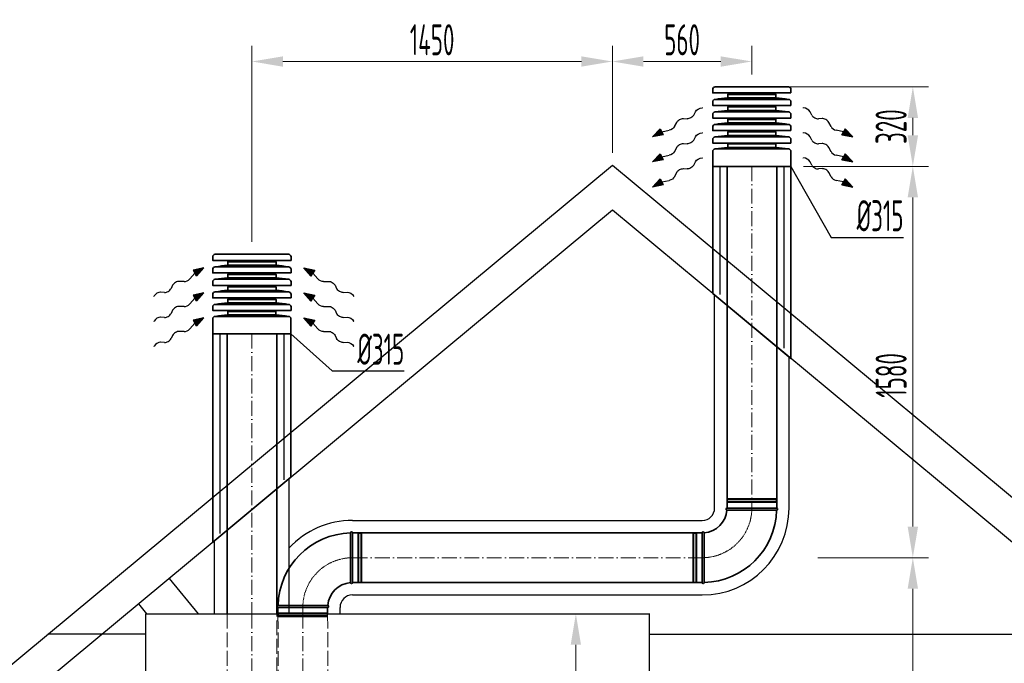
# Model space of a CAD drawing. Header units: millimetres. Extents: x 8221 to 89444, y -105166 to -5578.
# Tile 117 of 118: x 81647 to 85612, y -27688 to -25096. Entities that reach past the tile are written whole.
import ezdxf

# ---------------------------------------------------------------- set-up
doc = ezdxf.new("R2010")
doc.units = ezdxf.units.MM
for name, pattern in [('ACAD_ISO02W100', [15, 12, -3]), ('ACAD_ISO10W100', [18, 12, -3, 0, -3]), ('phl_thick', [0])]:
    doc.linetypes.add(name, pattern=pattern)
for name, color, linetype, lineweight in [('UT_KOTY - DIMENZE', 7, 'Continuous', 5), ('VZT_09 ODA (SÁNÍ) - OBRYS', 3, 'Continuous', 35), ('VZT_0C ODA (SÁNÍ)', 3, 'Continuous', 35), ('VZT_0D EHA (VÝFUK)', 14, 'Continuous', 35), ('VZT_10 ODA (SÁNÍ) - OSA', 3, 'ACAD_ISO10W100', 5), ('VZT_12 ODA (SÁNÍ) - SKRYTÉ', 3, 'ACAD_ISO02W100', 5), ('VZT_13 EHA (VÝFUK) - OBRYS', 14, 'Continuous', 35), ('VZT_14 EHA (VÝFUK) - OSA', 14, 'ACAD_ISO10W100', 5), ('VZT_30 DISTRIBUČNÍ PRVKY - OBRYS', 1, 'Continuous', 35), ('VZT_50 POPIS - OBECNE', 7, 'Continuous', 13), ('VZT_60_KOTY - DIMENZE', 7, 'Continuous', 5)]:
    doc.layers.add(name, color=color, linetype=linetype, lineweight=lineweight)
doc.layers.add('VZT_15 EHA (VÝFUK) - NETISK', color=8, linetype='ACAD_ISO02W100', lineweight=5, plot=False)
doc.layers.add('VZT_IZOLACE - TEPELNÁ', color=6, linetype='IZOLACE TEPELNA')
doc.styles.add('EVORA_125', font='isocp.shx', dxfattribs={"width": 0.6, "height": 125})
doc.styles.add('ISOCP 2.5', font='isocp.shx', dxfattribs={"width": 0.6, "height": 2.5})
doc.styles.get("Standard").update_dxf_attribs({"font": 'arial.ttf'})
doc.linetypes.add('IZOLACE', pattern='A,0.00254,-2.54,[134,ltypeshp.shx,S=2.54,R=0,X=-2.54,Y=0],-5.08,[134,ltypeshp.shx,S=2.54,R=180,X=2.54,Y=0],-2.54', length=10.16254)
doc.linetypes.add('IZOLACE TEPELNA', pattern='A,12.7,-1.5,["T",Standard,S=2.54,R=0,X=0,Y=-1.27],-3', length=17.2)

msp = doc.modelspace()

# ---------------------------------------------------------------- linework, layer by layer
at = {"color": 8}
for p, q in [((82247.9, -27347.1), (82365.5, -27488.6)), ((82124.9, -27449.3), (82157.5, -27488.6)), ((82154.6, -29888.6), (82154.6, -27488.6)), ((82154.6, -27488.6), (84183.5, -27488.6)), ((82711.5, -27488.6), (84184.3, -27488.6)), ((84183.5, -29888.6), (84183.5, -27488.6)), ((82154.6, -27570.8), (81759.5, -27570.8)), ((84183.5, -27570.8), (86088.4, -27570.8))]:
    msp.add_line(p, q, dxfattribs=at)
msp.add_lwpolyline([(78623.5, -30358.3), (78623.5, -30176.3), (84033.5, -25681.6), (89443.5, -30176.3), (89443.5, -30358.3), (84033.5, -25863.6), (78623.5, -30358.3)], dxfattribs=at)
at = {"layer": 'UT_KOTY - DIMENZE'}
for p, q in [((82581.5, -25990.8), (82581.5, -25201.7)), ((84033.5, -25631.6), (84033.5, -25201.7)), ((84033.5, -25631.6), (84033.5, -25201.7)), ((84595, -25316.6), (84595, -25201.7)), ((83908.5, -25264.2), (82706.5, -25264.2)), ((84470, -25264.2), (84158.5, -25264.2)), ((84645, -25366.6), (85305.9, -25366.6)), ((85243.4, -25561.6), (85243.4, -25491.6)), ((84802.5, -25686.6), (85305.9, -25686.6)), ((84860.4, -25686.6), (85305.9, -25686.6)), ((85243.4, -27137.8), (85243.4, -25811.6)), ((84860.4, -27262.8), (85305.9, -27262.8)), ((84860.4, -27262.8), (85305.9, -27262.8)), ((85243.4, -29763.6), (85243.4, -27387.8)), ((83480.7, -27488.6), (83948.8, -27488.6)), ((83886.3, -29763.6), (83886.3, -27613.6))]:
    msp.add_line(p, q, dxfattribs=at)
for points in [[(82706.5, -25243.4), (82706.5, -25285.1), (82581.5, -25264.2)], [(83908.5, -25243.4), (83908.5, -25285.1), (84033.5, -25264.2)], [(84158.5, -25243.4), (84158.5, -25285.1), (84033.5, -25264.2)], [(84470, -25243.4), (84470, -25285.1), (84595, -25264.2)], [(85222.6, -25491.6), (85264.3, -25491.6), (85243.4, -25366.6)], [(85222.6, -25561.6), (85264.3, -25561.6), (85243.4, -25686.6)], [(85222.6, -25811.6), (85264.3, -25811.6), (85243.4, -25686.6)], [(85222.6, -27137.8), (85264.3, -27137.8), (85243.4, -27262.8)], [(85222.6, -27387.8), (85264.3, -27387.8), (85243.4, -27262.8)], [(83865.5, -27613.6), (83907.2, -27613.6), (83886.3, -27488.6)]]:
    msp.add_solid(points, dxfattribs=at)
at = {"layer": 'VZT_09 ODA (SÁNÍ) - OBRYS'}
for points in [[(82481.5, -27488.6), (82481.5, -26360.8)], [(82681.5, -27488.6), (82681.5, -26360.8)]]:
    msp.add_lwpolyline(points, dxfattribs=at)
at = {"layer": 'VZT_0C ODA (SÁNÍ)'}
for p, q in [((82424, -26360.8), (82424, -27200.8)), ((82739, -26360.8), (82739, -26939.1)), ((82739, -26939.1), (82424, -27200.8))]:
    msp.add_line(p, q, dxfattribs=at)
at = {"layer": 'VZT_0D EHA (VÝFUK)'}
for p, q in [((84437.5, -25686.6), (84437.5, -26199.2)), ((84752.5, -25686.6), (84752.5, -26460.9)), ((84437.5, -26199.2), (84752.5, -26460.9))]:
    msp.add_line(p, q, dxfattribs=at)
at = {"layer": 'VZT_10 ODA (SÁNÍ) - OSA', "ltscale": 5}
msp.add_line((82581.5, -27488.6), (82581.5, -29000.2), dxfattribs=at)
at = {"layer": 'VZT_10 ODA (SÁNÍ) - OSA', "color": 244, "ltscale": 5}
msp.add_line((82786.8, -27488.6), (82787.6, -28396.3), dxfattribs=at)
at = {"layer": 'VZT_10 ODA (SÁNÍ) - OSA', "ltscale": 5}
msp.add_lwpolyline([(82581.5, -26360.8), (82581.5, -27488.6)], dxfattribs=at)
at = {"layer": 'VZT_12 ODA (SÁNÍ) - SKRYTÉ', "ltscale": 5}
for p, q in [((82481.5, -27488.6), (82481.5, -29000.2)), ((82681.5, -29000.2), (82681.5, -27488.6))]:
    msp.add_line(p, q, dxfattribs=at)
at = {"layer": 'VZT_12 ODA (SÁNÍ) - SKRYTÉ', "color": 244, "ltscale": 5}
for p, q in [((82686.8, -27488.9), (82687.5, -28496.3)), ((82886.8, -27488.4), (82887.6, -28496.2))]:
    msp.add_line(p, q, dxfattribs=at)
at = {"layer": 'VZT_13 EHA (VÝFUK) - OBRYS'}
for p, q in [((84695, -27062.9), (84495, -27062.9)), ((84594.9, -27070.9), (84695, -27070.9)), ((82978.8, -27263), (82978.8, -27162.9)), ((82986.8, -27362.9), (82986.8, -27162.9)), ((84395, -27162.9), (84395, -27362.9)), ((84403, -27262.9), (84403, -27362.9)), ((82786.9, -27454.9), (82686.8, -27454.9)), ((82686.8, -27488.6), (82686.8, -27462.9)), ((82686.8, -27462.9), (82886.8, -27462.9)), ((82886.8, -27488.6), (82886.8, -27462.9))]:
    msp.add_line(p, q, dxfattribs=at)
for points in [[(84495, -27062.9), (84495, -25686.6)], [(84695, -27062.9), (84695, -25686.6)], [(84395, -27162.9), (82986.8, -27162.9)], [(84395, -27362.9), (82986.8, -27362.9)]]:
    msp.add_lwpolyline(points, dxfattribs=at)
for centre, radius, start, end in [((84395, -27062.9), 100, 274.5812, 355.4188), ((84395, -27062.9), 300, 271.5281, 358.4719), ((84495, -27066.9), 4, 90, 265.4188), ((84695, -27066.9), 4, 270, 90), ((82982.8, -27162.9), 4, 0, 180), ((84399, -27162.9), 4, 4.5812, 180), ((82986.8, -27462.9), 300, 91.5281, 178.4719), ((82986.8, -27462.9), 100, 94.5812, 175.4188), ((82982.8, -27362.9), 4, 184.5812, 0), ((84399, -27362.9), 4, 180, 0), ((82686.8, -27458.9), 4, 90, 270), ((82886.8, -27458.9), 4, 270, 85.4188)]:
    msp.add_arc(centre, radius, start, end, dxfattribs=at)
for points, knots in [([(84594.9, -27070.9), (84582.3, -27070.9), (84569.8, -27070.9), (84545.9, -27070.9), (84534.8, -27070.9), (84516, -27070.9), (84508.4, -27070.9), (84497.9, -27070.9), (84495, -27070.9), (84494.6, -27070.9), (84494.6, -27070.9), (84494.6, -27070.9)], [157.533456, 157.533456, 157.533456, 157.533456, 195.393508, 195.393508, 234.551342, 234.551342, 273.721472, 273.721472, 312.806301, 312.806301, 315.294186, 315.294186, 315.294186, 315.294186]), ([(84402.9, -27162.6), (84402.9, -27162.6), (84402.9, -27164.8), (84402.9, -27173.8), (84403, -27180.7), (84403, -27198.5), (84403, -27209.2), (84403, -27232.9), (84403, -27245.8), (84403, -27260.1), (84403, -27261.5), (84403, -27262.9)], [315.294186, 315.294186, 315.294186, 315.294186, 351.735982, 351.735982, 390.710875, 390.710875, 429.832624, 429.832624, 468.991563, 468.991563, 473.053633, 473.053633, 473.053633, 473.053633]), ([(82978.8, -27363.3), (82978.8, -27363.3), (82978.8, -27361), (82978.8, -27352.1), (82978.8, -27345.1), (82978.8, -27327.3), (82978.8, -27316.7), (82978.8, -27292.9), (82978.8, -27280.1), (82978.8, -27265.7), (82978.8, -27264.4), (82978.8, -27263)], [315.294186, 315.294186, 315.294186, 315.294186, 351.735982, 351.735982, 390.710875, 390.710875, 429.832624, 429.832624, 468.991563, 468.991563, 473.053633, 473.053633, 473.053633, 473.053633]), ([(82786.9, -27454.9), (82799.5, -27454.9), (82812, -27454.9), (82835.9, -27454.9), (82847, -27454.9), (82865.8, -27454.9), (82873.3, -27454.9), (82883.9, -27454.9), (82886.7, -27454.9), (82887.1, -27454.9), (82887.1, -27454.9), (82887.1, -27454.9)], [157.533456, 157.533456, 157.533456, 157.533456, 195.393508, 195.393508, 234.551342, 234.551342, 273.721472, 273.721472, 312.806301, 312.806301, 315.294186, 315.294186, 315.294186, 315.294186])]:
    msp.add_open_spline(points, degree=3, knots=knots, dxfattribs=at)
at = {"layer": 'VZT_14 EHA (VÝFUK) - OSA', "ltscale": 5}
msp.add_line((82786.8, -27462.9), (82786.8, -27488.6), dxfattribs=at)
for points in [[(84595, -25686.6), (84595, -27062.9)], [(82986.8, -27262.9), (84395, -27262.9)]]:
    msp.add_lwpolyline(points, dxfattribs=at)
at = {"layer": 'VZT_14 EHA (VÝFUK) - OSA', "ltscale": 0.3}
for points in [[(84395, -27262.9), (84395, -27262.9, 0.414214), (84595, -27062.9), (84595, -27062.9)], [(82986.8, -27262.9), (82986.8, -27262.9, 0.414214), (82786.8, -27462.9), (82786.8, -27462.9)]]:
    msp.add_lwpolyline(points, format="xyb", dxfattribs=at)
at = {"layer": 'VZT_15 EHA (VÝFUK) - NETISK', "ltscale": 0.4}
for p, q in [((84495, -27029.4), (84695, -27029.4)), ((84495, -27029.4), (84495, -27029.9)), ((84495, -27029.9), (84695, -27029.9)), ((84495, -27036.9), (84695, -27036.9)), ((84495, -27036.9), (84495, -27037.4)), ((84495, -27037.4), (84695, -27037.4)), ((84496, -27024.9), (84694, -27024.9)), ((84496, -27024.9), (84496, -27028.9)), ((84496, -27028.9), (84694, -27028.9)), ((84496, -27040.9), (84694, -27040.9)), ((84496, -27040.9), (84496, -27062.9)), ((84497, -27028.9), (84497, -27029.4)), ((84497, -27029.9), (84497, -27036.9)), ((84497, -27037.4), (84497, -27040.9)), ((84693, -27028.9), (84693, -27029.4)), ((84693, -27029.9), (84693, -27036.9)), ((84693, -27037.4), (84693, -27040.9)), ((84694, -27024.9), (84694, -27028.9)), ((84694, -27040.9), (84694, -27062.9)), ((84695, -27029.4), (84695, -27029.9)), ((84695, -27036.9), (84695, -27037.4)), ((82986.8, -27163.9), (83008.8, -27163.9)), ((83008.8, -27361.9), (83008.8, -27163.9)), ((83008.8, -27164.9), (83012.3, -27164.9)), ((83012.3, -27362.9), (83012.3, -27162.9)), ((83012.3, -27162.9), (83012.8, -27162.9)), ((83012.8, -27362.9), (83012.8, -27162.9)), ((83012.8, -27164.9), (83019.8, -27164.9)), ((83019.8, -27362.9), (83019.8, -27162.9)), ((83019.8, -27162.9), (83020.3, -27162.9)), ((83020.3, -27362.9), (83020.3, -27162.9)), ((83020.3, -27164.9), (83020.8, -27164.9)), ((83020.8, -27361.9), (83020.8, -27163.9)), ((83020.8, -27163.9), (83024.8, -27163.9)), ((83024.8, -27361.9), (83024.8, -27163.9)), ((84357, -27163.9), (84357, -27361.9)), ((84361, -27163.9), (84357, -27163.9)), ((84361, -27163.9), (84361, -27361.9)), ((84361.5, -27164.9), (84361, -27164.9)), ((84361.5, -27162.9), (84361.5, -27362.9)), ((84362, -27162.9), (84361.5, -27162.9)), ((84362, -27162.9), (84362, -27362.9)), ((84369, -27164.9), (84362, -27164.9)), ((84369, -27162.9), (84369, -27362.9)), ((84369.5, -27162.9), (84369, -27162.9)), ((84369.5, -27162.9), (84369.5, -27362.9)), ((84373, -27164.9), (84369.5, -27164.9)), ((84373, -27163.9), (84373, -27361.9)), ((84395, -27163.9), (84373, -27163.9)), ((82986.8, -27361.9), (83008.8, -27361.9)), ((83008.8, -27360.9), (83012.3, -27360.9)), ((83012.3, -27362.9), (83012.8, -27362.9)), ((83012.8, -27360.9), (83019.8, -27360.9)), ((83019.8, -27362.9), (83020.3, -27362.9)), ((83020.3, -27360.9), (83020.8, -27360.9)), ((83020.8, -27361.9), (83024.8, -27361.9)), ((84361, -27361.9), (84357, -27361.9)), ((84361.5, -27360.9), (84361, -27360.9)), ((84362, -27362.9), (84361.5, -27362.9)), ((84369, -27360.9), (84362, -27360.9)), ((84369.5, -27362.9), (84369, -27362.9)), ((84373, -27360.9), (84369.5, -27360.9)), ((84395, -27361.9), (84373, -27361.9)), ((82687.8, -27484.9), (82687.8, -27462.9)), ((82885.8, -27484.9), (82885.8, -27462.9)), ((82886.8, -27488.4), (82686.8, -27488.4)), ((82686.8, -27488.9), (82686.8, -27488.4)), ((82886.8, -27488.9), (82686.8, -27488.9)), ((82886.8, -27495.9), (82686.8, -27495.9)), ((82686.8, -27496.4), (82686.8, -27495.9)), ((82886.8, -27496.4), (82686.8, -27496.4)), ((82885.8, -27484.9), (82687.8, -27484.9)), ((82885.8, -27496.9), (82687.8, -27496.9)), ((82687.8, -27500.9), (82687.8, -27496.9)), ((82885.8, -27500.9), (82687.8, -27500.9)), ((82688.8, -27488.4), (82688.8, -27484.9)), ((82688.8, -27495.9), (82688.8, -27488.9)), ((82688.8, -27496.9), (82688.8, -27496.4)), ((82884.8, -27488.4), (82884.8, -27484.9)), ((82884.8, -27495.9), (82884.8, -27488.9)), ((82884.8, -27496.9), (82884.8, -27496.4)), ((82885.8, -27500.9), (82885.8, -27496.9)), ((82886.8, -27488.9), (82886.8, -27488.4)), ((82886.8, -27496.4), (82886.8, -27495.9))]:
    msp.add_line(p, q, dxfattribs=at)
at = {"layer": 'VZT_30 DISTRIBUČNÍ PRVKY - OBRYS', "linetype": 'phl_thick'}
for points in [[(84752.6, -25391), (84752.6, -25376.7, 0.414214), (84742.5, -25366.6), (84447.4, -25366.6, 0.414214), (84437.3, -25376.7), (84437.3, -25391)], [(84752.6, -25441.4), (84752.6, -25427.1, 0.414214), (84742.5, -25416.9), (84447.4, -25416.9, 0.414214), (84437.3, -25427.1), (84437.3, -25441.4)], [(84752.6, -25491.8), (84752.6, -25477.5, 0.414214), (84742.5, -25467.3), (84447.4, -25467.3, 0.414214), (84437.3, -25477.5), (84437.3, -25491.8)], [(84752.6, -25542.2), (84752.6, -25527.9, 0.414214), (84742.5, -25517.7), (84447.4, -25517.7, 0.414214), (84437.3, -25527.9), (84437.3, -25542.2)], [(84752.6, -25592.6), (84752.6, -25578.3, 0.414214), (84742.5, -25568.2), (84447.4, -25568.2, 0.414214), (84437.3, -25578.3), (84437.3, -25592.6)], [(82739.2, -26065.2), (82739.2, -26050.9, 0.414214), (82729, -26040.8), (82434, -26040.8, 0.414214), (82423.9, -26050.9), (82423.9, -26065.2)], [(82739.2, -26115.6), (82739.2, -26101.3, 0.414214), (82729, -26091.2), (82434, -26091.2, 0.414214), (82423.9, -26101.3), (82423.9, -26115.6)], [(82739.2, -26166), (82739.2, -26151.7, 0.414214), (82729, -26141.6), (82434, -26141.6, 0.414214), (82423.9, -26151.7), (82423.9, -26166)], [(82739.2, -26216.4), (82739.2, -26202.1, 0.414214), (82729, -26192), (82434, -26192, 0.414214), (82423.9, -26202.1), (82423.9, -26216.4)], [(82739.2, -26266.8), (82739.2, -26252.5, 0.414214), (82729, -26242.4), (82434, -26242.4, 0.414214), (82423.9, -26252.5), (82423.9, -26266.8)]]:
    msp.add_lwpolyline(points, format="xyb", close=True, dxfattribs=at)
for points in [[(84692.2, -25410.9), (84692.2, -25396.8), (84497.7, -25396.8), (84497.7, -25410.9)], [(84692.2, -25461.3), (84692.2, -25447.2), (84497.7, -25447.2), (84497.7, -25461.3)], [(84692.2, -25511.7), (84692.2, -25497.6), (84497.7, -25497.6), (84497.7, -25511.7)], [(84692.2, -25562.2), (84692.2, -25548), (84497.7, -25548), (84497.7, -25562.2)], [(84497.8, -25610.6), (84497.8, -25596.4), (84692.1, -25596.4), (84692.1, -25610.6)], [(82678.8, -26085.2), (82678.8, -26071.1), (82484.3, -26071.1), (82484.3, -26085.2)], [(82678.8, -26135.6), (82678.8, -26121.5), (82484.3, -26121.5), (82484.3, -26135.6)], [(82678.8, -26186), (82678.8, -26171.9), (82484.3, -26171.9), (82484.3, -26186)], [(82678.8, -26236.4), (82678.8, -26222.3), (82484.3, -26222.3), (82484.3, -26236.4)], [(82484.4, -26284.8), (82484.4, -26270.7), (82678.7, -26270.7), (82678.7, -26284.8)]]:
    msp.add_lwpolyline(points, close=True, dxfattribs=at)
for points in [[(84752.5, -25626.7), (84752.5, -25686.6), (84437.5, -25686.6), (84437.5, -25626.7, -0.414214), (84447.6, -25616.6), (84742.3, -25616.6, -0.414214), (84752.5, -25626.7)], [(82739, -26300.9), (82739, -26360.8), (82424, -26360.8), (82424, -26300.9, -0.414214), (82434.2, -26290.8), (82728.9, -26290.8, -0.414214), (82739, -26300.9)]]:
    msp.add_lwpolyline(points, format="xyb", dxfattribs=at)
for centre, start, end in [((84551.6, -26073.4), 94.6512, 99.003), ((84638.3, -26073.4), 80.997, 85.3488), ((84551.6, -26123.8), 94.6512, 99.003), ((84638.3, -26123.8), 80.997, 85.3488), ((84551.6, -26174.2), 94.6512, 99.003), ((84638.3, -26174.2), 80.997, 85.3488), ((84551.6, -26224.6), 94.6512, 99.003), ((84638.3, -26224.6), 80.997, 85.3488), ((84551.7, -26273), 94.6512, 99.003), ((84638.2, -26273), 80.997, 85.3488), ((82538.2, -26747.7), 94.6512, 99.003), ((82624.9, -26747.7), 80.997, 85.3488), ((82538.2, -26798.1), 94.6512, 99.003), ((82624.9, -26798.1), 80.997, 85.3488), ((82538.2, -26848.5), 94.6512, 99.003), ((82624.9, -26848.5), 80.997, 85.3488), ((82538.2, -26898.9), 94.6512, 99.003), ((82624.9, -26898.9), 80.997, 85.3488), ((82538.3, -26947.3), 94.6512, 99.003), ((82624.8, -26947.3), 80.997, 85.3488)]:
    msp.add_arc(centre, 664.7, start, end, dxfattribs=at)
at = {"layer": 'VZT_50 POPIS - OBECNE'}
for p, q in [((84394.3, -25451.3), (84397.9, -25451.4)), ((84803.3, -25451.3), (84799.7, -25451.4)), ((84394.3, -25552.1), (84397.9, -25552.1)), ((84803.3, -25552.1), (84799.7, -25552.1)), ((84394.3, -25652.9), (84397.9, -25653)), ((84803.3, -25652.9), (84799.7, -25653)), ((82188.1, -26208.7), (82186.4, -26211.9)), ((82991, -26208.7), (82992.8, -26211.9)), ((82188.1, -26309.5), (82186.4, -26312.6)), ((82991, -26309.5), (82992.8, -26312.6)), ((82188.1, -26410.3), (82186.4, -26413.5)), ((82991, -26410.3), (82992.8, -26413.5))]:
    msp.add_line(p, q, dxfattribs=at)
at = {"layer": 'VZT_50 POPIS - OBECNE', "color": 0, "lineweight": -2}
for p, q in [((84319.7, -25494.2), (84334.1, -25495.1)), ((84361.1, -25480), (84368.2, -25466.5)), ((84836.5, -25480), (84829.4, -25466.5)), ((84877.9, -25494.2), (84863.6, -25495.1)), ((84195.5, -25568.2), (84226.3, -25535)), ((84226.3, -25535), (84233.1, -25547.2)), ((84283.6, -25526.6), (84292.7, -25509.3)), ((84914, -25526.6), (84904.9, -25509.3)), ((84971.4, -25535), (84964.5, -25547.2)), ((85002.1, -25568.2), (84971.4, -25535)), ((84239.9, -25559.4), (84195.5, -25568.2)), ((84233.1, -25547.2), (84262.7, -25541.3)), ((84239.9, -25559.4), (84233.1, -25547.2)), ((84361.1, -25580.8), (84368.2, -25567.3)), ((84836.5, -25580.8), (84829.4, -25567.3)), ((84964.5, -25547.2), (84934.9, -25541.3)), ((84957.7, -25559.4), (84964.5, -25547.2)), ((84957.7, -25559.4), (85002.1, -25568.2)), ((84283.6, -25627.4), (84292.7, -25610.1)), ((84319.7, -25595), (84334.1, -25595.9)), ((84877.9, -25595), (84863.6, -25595.9)), ((84914, -25627.4), (84904.9, -25610.1)), ((84195.5, -25669), (84226.3, -25635.8)), ((84226.3, -25635.8), (84233.1, -25648)), ((84233.1, -25648), (84262.7, -25642.1)), ((84239.9, -25660.1), (84233.1, -25648)), ((84964.5, -25648), (84934.9, -25642.1)), ((84957.7, -25660.1), (84964.5, -25648)), ((84971.4, -25635.8), (84964.5, -25648)), ((85002.1, -25669), (84971.4, -25635.8)), ((84239.9, -25660.1), (84195.5, -25669)), ((84361.1, -25681.6), (84368.2, -25668.1)), ((84836.5, -25681.6), (84829.4, -25668.1)), ((84957.7, -25660.1), (85002.1, -25669)), ((84283.6, -25728.2), (84292.7, -25710.9)), ((84319.7, -25695.8), (84334.1, -25696.7)), ((84877.9, -25695.8), (84863.6, -25696.7)), ((84914, -25728.2), (84904.9, -25710.9)), ((84195.5, -25769.8), (84226.3, -25736.6)), ((84239.9, -25761), (84195.5, -25769.8)), ((84226.3, -25736.6), (84233.1, -25748.8)), ((84233.1, -25748.8), (84262.7, -25742.9)), ((84239.9, -25761), (84233.1, -25748.8)), ((84964.5, -25748.8), (84934.9, -25742.9)), ((84957.7, -25761), (84964.5, -25748.8)), ((84957.7, -25761), (85002.1, -25769.8)), ((84971.4, -25736.6), (84964.5, -25748.8)), ((85002.1, -25769.8), (84971.4, -25736.6)), ((82351.7, -26117), (82331.8, -26139.8)), ((82388.7, -26095), (82344.6, -26105)), ((82344.6, -26105), (82351.7, -26117)), ((82358.9, -26129), (82351.7, -26117)), ((82358.9, -26129), (82388.7, -26095)), ((82790.4, -26095), (82834.5, -26105)), ((82820.2, -26129), (82790.4, -26095)), ((82820.2, -26129), (82827.4, -26117)), ((82834.5, -26105), (82827.4, -26117)), ((82827.4, -26117), (82847.3, -26139.8)), ((82262.5, -26165.6), (82256.2, -26178.5)), ((82308.7, -26150.5), (82289.1, -26149.8)), ((82870.5, -26150.5), (82890, -26149.8)), ((82916.6, -26165.6), (82922.9, -26178.5)), ((82229.6, -26194.3), (82214.3, -26193.7)), ((82388.7, -26195.8), (82344.6, -26205.8)), ((82344.6, -26205.8), (82351.7, -26217.8)), ((82358.9, -26229.8), (82388.7, -26195.8)), ((82790.4, -26195.8), (82834.5, -26205.8)), ((82820.2, -26229.8), (82790.4, -26195.8)), ((82834.5, -26205.8), (82827.4, -26217.8)), ((82949.6, -26194.3), (82964.9, -26193.7)), ((82351.7, -26217.8), (82331.8, -26240.6)), ((82358.9, -26229.8), (82351.7, -26217.8)), ((82820.2, -26229.8), (82827.4, -26217.8)), ((82827.4, -26217.8), (82847.3, -26240.6)), ((82262.5, -26266.4), (82256.2, -26279.3)), ((82308.7, -26251.3), (82289.1, -26250.6)), ((82870.5, -26251.3), (82890, -26250.6)), ((82916.6, -26266.4), (82922.9, -26279.3)), ((82229.6, -26295.1), (82214.3, -26294.5)), ((82351.7, -26318.6), (82331.8, -26341.4)), ((82388.7, -26296.6), (82344.6, -26306.6)), ((82344.6, -26306.6), (82351.7, -26318.6)), ((82358.9, -26330.6), (82351.7, -26318.6)), ((82358.9, -26330.6), (82388.7, -26296.6)), ((82790.4, -26296.6), (82834.5, -26306.6)), ((82820.2, -26330.6), (82790.4, -26296.6)), ((82820.2, -26330.6), (82827.4, -26318.6)), ((82834.5, -26306.6), (82827.4, -26318.6)), ((82827.4, -26318.6), (82847.3, -26341.4)), ((82949.6, -26295.1), (82964.9, -26294.5)), ((82262.5, -26367.2), (82256.2, -26380.1)), ((82308.7, -26352.1), (82289.1, -26351.4)), ((82870.5, -26352.1), (82890, -26351.4)), ((82916.6, -26367.2), (82922.9, -26380.1)), ((82229.6, -26395.9), (82214.3, -26395.3)), ((82949.6, -26395.9), (82964.9, -26395.3))]:
    msp.add_line(p, q, dxfattribs=at)
at = {"layer": 'VZT_50 POPIS - OBECNE', "color": 0, "lineweight": -2, "extrusion": (0, 0, -1)}
for centre, major_axis, start_param, end_param in [((84386.3, -25467), (-18.8, -10.5), 0.766537, 2.320574), ((84310.8, -25509.9), (-18.8, -10.5), 0.766537, 2.375056), ((84343, -25479.4), (-18.8, -10.5), 3.908129, 5.516649), ((84265.5, -25526), (-18.8, -10.5), 3.908129, 5.191299), ((84386.3, -25567.8), (-18.8, -10.5), 0.766537, 2.320574), ((84310.8, -25610.7), (-18.8, -10.5), 0.766537, 2.375056), ((84343, -25580.2), (-18.8, -10.5), 3.908129, 5.516649), ((84265.5, -25626.8), (-18.8, -10.5), 3.908129, 5.191299), ((84386.3, -25668.6), (-18.8, -10.5), 0.766537, 2.320574), ((84343, -25681), (-18.8, -10.5), 3.908129, 5.516649), ((84265.5, -25727.6), (-18.8, -10.5), 3.908129, 5.191299), ((84310.8, -25711.5), (-18.8, -10.5), 0.766537, 2.375056), ((82861.9, -26134.6), (-18.5, 11), 3.908129, 5.191299), ((82898.5, -26165.7), (-18.5, 11), 0.766537, 2.375056), ((82941, -26178.4), (-18.5, 11), 3.908129, 5.516649), ((82973.4, -26209.7), (-18.5, 11), 0.766537, 2.320574), ((82861.9, -26235.4), (-18.5, 11), 3.908129, 5.191299), ((82898.5, -26266.5), (-18.5, 11), 0.766537, 2.375056), ((82941, -26279.2), (-18.5, 11), 3.908129, 5.516649), ((82973.4, -26310.5), (-18.5, 11), 0.766537, 2.320574), ((82861.9, -26336.2), (-18.5, 11), 3.908129, 5.191299), ((82898.5, -26367.3), (-18.5, 11), 0.766537, 2.375056), ((82941, -26380), (-18.5, 11), 3.908129, 5.516649), ((82973.4, -26411.3), (-18.5, 11), 0.766537, 2.320574)]:
    msp.add_ellipse(centre, major_axis=major_axis, ratio=0.625, start_param=start_param, end_param=end_param, dxfattribs=at)
at = {"layer": 'VZT_50 POPIS - OBECNE', "color": 0, "lineweight": -2}
for centre, major_axis, start_param, end_param in [((84811.3, -25467), (18.8, -10.5), 0.766537, 2.320574), ((84854.6, -25479.4), (18.8, -10.5), 3.908129, 5.516649), ((84886.8, -25509.9), (18.8, -10.5), 0.766537, 2.375056), ((84932.1, -25526), (18.8, -10.5), 3.908129, 5.191299), ((84811.3, -25567.8), (18.8, -10.5), 0.766537, 2.320574), ((84854.6, -25580.2), (18.8, -10.5), 3.908129, 5.516649), ((84886.8, -25610.7), (18.8, -10.5), 0.766537, 2.375056), ((84811.3, -25668.6), (18.8, -10.5), 0.766537, 2.320574), ((84932.1, -25626.8), (18.8, -10.5), 3.908129, 5.191299), ((84854.6, -25681), (18.8, -10.5), 3.908129, 5.516649), ((84886.8, -25711.5), (18.8, -10.5), 0.766537, 2.375056), ((84932.1, -25727.6), (18.8, -10.5), 3.908129, 5.191299), ((82280.6, -26165.7), (18.5, 11), 0.766537, 2.375056), ((82317.2, -26134.6), (18.5, 11), 3.908129, 5.191299), ((82205.7, -26209.7), (18.5, 11), 0.766537, 2.320574), ((82238.1, -26178.4), (18.5, 11), 3.908129, 5.516649), ((82317.2, -26235.4), (18.5, 11), 3.908129, 5.191299), ((82238.1, -26279.2), (18.5, 11), 3.908129, 5.516649), ((82280.6, -26266.5), (18.5, 11), 0.766537, 2.375056), ((82205.7, -26310.5), (18.5, 11), 0.766537, 2.320574), ((82280.6, -26367.3), (18.5, 11), 0.766537, 2.375056), ((82317.2, -26336.2), (18.5, 11), 3.908129, 5.191299), ((82205.7, -26411.3), (18.5, 11), 0.766537, 2.320574), ((82238.1, -26380), (18.5, 11), 3.908129, 5.516649)]:
    msp.add_ellipse(centre, major_axis=major_axis, ratio=0.625, start_param=start_param, end_param=end_param, dxfattribs=at)
for points in [[(84239.9, -25559.4), (84226.3, -25535), (84195.5, -25568.2)], [(84957.7, -25559.4), (84971.4, -25535), (85002.1, -25568.2)], [(84239.9, -25660.1), (84226.3, -25635.8), (84195.5, -25669)], [(84957.7, -25660.1), (84971.4, -25635.8), (85002.1, -25669)], [(84239.9, -25761), (84226.3, -25736.6), (84195.5, -25769.8)], [(84957.7, -25761), (84971.4, -25736.6), (85002.1, -25769.8)], [(82358.9, -26129), (82344.6, -26105), (82388.7, -26095)], [(82820.2, -26129), (82834.5, -26105), (82790.4, -26095)], [(82358.9, -26229.8), (82344.6, -26205.8), (82388.7, -26195.8)], [(82820.2, -26229.8), (82834.5, -26205.8), (82790.4, -26195.8)], [(82358.9, -26330.6), (82344.6, -26306.6), (82388.7, -26296.6)], [(82820.2, -26330.6), (82834.5, -26306.6), (82790.4, -26296.6)]]:
    msp.add_solid(points, dxfattribs=at)
at = {"layer": 'VZT_60_KOTY - DIMENZE', "linetype": 'ByBlock', "lineweight": -2}
for p, q in [((84915.1, -25973.1), (84965.1, -25973.1)), ((82904.5, -26510.6), (82954.5, -26510.6))]:
    msp.add_line(p, q, dxfattribs=at)
for points in [[(84752.5, -25686.6), (84915.1, -25973.1)], [(84965.1, -25973.1), (85205.7, -25973.1)], [(82739, -26360.8), (82904.5, -26510.6)], [(82954.5, -26510.6), (83195.1, -26510.6)]]:
    msp.add_lwpolyline(points, dxfattribs=at)
at = {"layer": 'VZT_IZOLACE - TEPELNÁ', "linetype": 'IZOLACE', "ltscale": 0.04}
for p, q in [((84466.4, -25689.1), (84466.4, -26202.9)), ((84724.5, -25686.6), (84724.5, -26419.3)), ((82452.4, -26360.8), (82452.4, -27165.6)), ((82710.9, -26360.8), (82710.9, -26949.6))]:
    msp.add_line(p, q, dxfattribs=at)
at = {"layer": 'VZT_IZOLACE - TEPELNÁ', "ltscale": 0.5}
for p, q in [((84445, -27062.9), (84445, -26205.4)), ((84745, -27062.9), (84745, -26454.6)), ((82731.5, -27488.6), (82731.5, -26945.3)), ((82986.8, -27112.9), (84395, -27112.9)), ((82431.5, -27488.6), (82431.5, -27194.5)), ((82986.8, -27412.9), (84395, -27412.9)), ((82936.8, -27488.9), (82936.8, -27462.9))]:
    msp.add_line(p, q, dxfattribs=at)
for centre, radius, start, end in [((84395, -27062.9), 350, 270, 0), ((84395, -27062.9), 50, 270, 0), ((82986.8, -27462.9), 350, 90, 136.8267), ((82986.8, -27462.9), 50, 90, 180)]:
    msp.add_arc(centre, radius, start, end, dxfattribs=at)

# ---------------------------------------------------------------- texts
at = {"layer": 'UT_KOTY - DIMENZE', "char_height": 125, "attachment_point": 5, "style": 'ISOCP 2.5'}
for s, insert in [('1450', (83307.5, -25176.7)), ('560', (84314.2, -25176.7))]:
    msp.add_mtext(s, dxfattribs=dict(at, insert=insert))
at = {"layer": 'UT_KOTY - DIMENZE', "char_height": 125, "attachment_point": 5, "rotation": 90, "style": 'ISOCP 2.5'}
for s, insert in [('320', (85155.9, -25526.6)), ('1580', (85155.9, -26528.6))]:
    msp.add_mtext(s, dxfattribs=dict(at, insert=insert))
at = {"layer": 'VZT_60_KOTY - DIMENZE', "linetype": 'phl_thick', "char_height": 125, "attachment_point": 3, "style": 'EVORA_125'}
for insert in [(85205.7, -25823.1), (83195.1, -26360.6)]:
    msp.add_mtext('%%C315', dxfattribs=dict(at, insert=insert))

doc.saveas('drawing.dxf')
